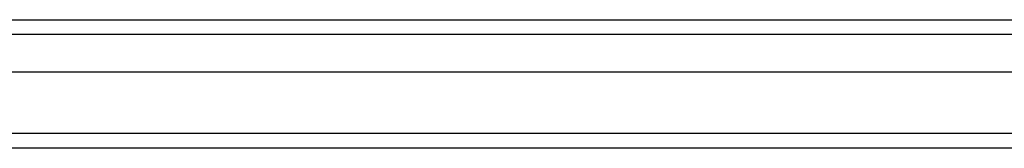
# Model space of a CAD drawing. Header units: inches. Extents: x 25 to 728, y 80 to 333.
# Tile 34 of 160: x 299.432 to 306.085, y 191.872 to 192.738. Entities that reach past the tile are written whole.
import ezdxf

# ---------------------------------------------------------------- set-up
doc = ezdxf.new("R2010")
doc.units = ezdxf.units.IN
doc.header["$MEASUREMENT"] = 0
doc.layers.add('Visible Edges(ANSI)', color=7, linetype='Continuous', lineweight=25)
doc.layers.add('Visible Tangent Edges(ANSI)', color=7, linetype='Continuous', lineweight=25)

msp = doc.modelspace()

# ---------------------------------------------------------------- linework, layer by layer
at = {"layer": 'Visible Edges(ANSI)'}
for p, q in [((241.6341, 192.7384), (311.8398, 192.7384)), ((312.0283, 192.3841), (241.4456, 192.3841)), ((312.6379, 191.8723), (241.6031, 191.8723))]:
    msp.add_line(p, q, dxfattribs=at)
at = {"layer": 'Visible Tangent Edges(ANSI)'}
for p, q in [((311.9698, 192.6394), (241.5041, 192.6394)), ((312.6379, 191.9713), (240.8359, 191.9713))]:
    msp.add_line(p, q, dxfattribs=at)

doc.saveas('drawing.dxf')
